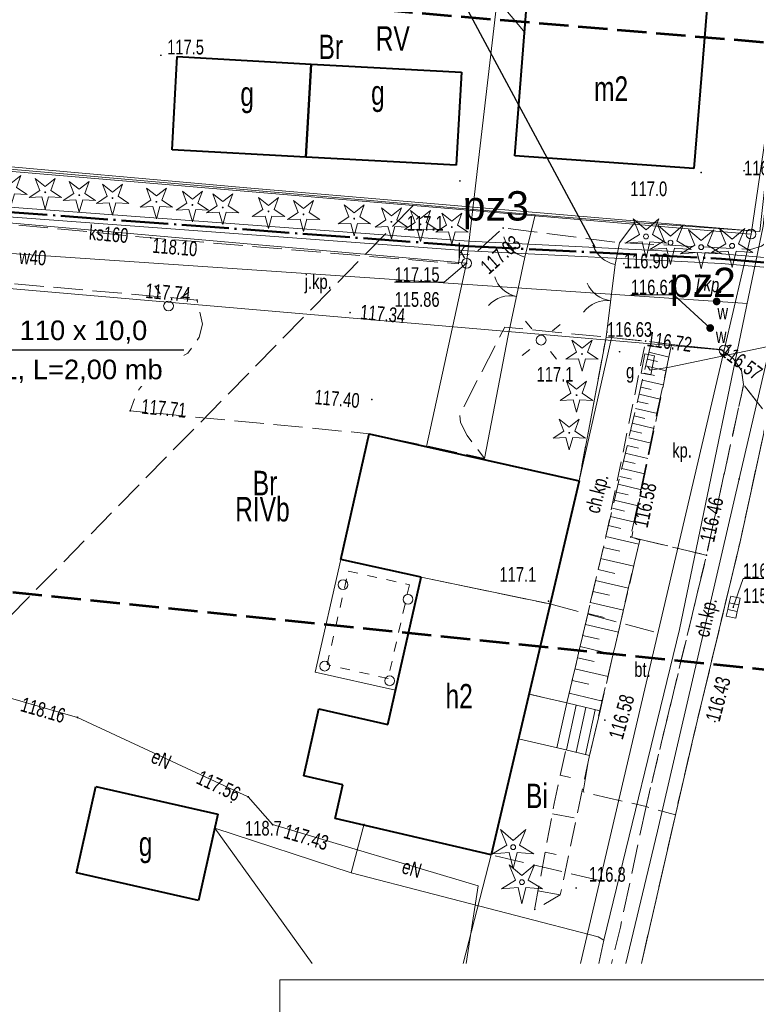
# Model space of a CAD drawing. Header units: metres. Extents: x 6522727 to 6522922, y 5980994 to 5981134.
# Tile 254 of 256: x 6522854 to 6522892, y 5981046 to 5981096. Entities that reach past the tile are written whole.
import ezdxf

# ---------------------------------------------------------------- set-up
doc = ezdxf.new("R2010")
doc.units = ezdxf.units.M
doc.header["$MEASUREMENT"] = 0
doc.set_wipeout_variables(frame=1)
for name, pattern in [('1.5_0.5', [2, 1.5, -0.5]), ('218-500', [1, 0.5, -0.5]), ('823-500', [1.75, 1.25, -0.5]), ('ACAD_ISO04W100', [30.5, 24, -3, 0.5, -3]), ('egbg08_500', [1, 0.5, -0.5]), ('mz1.0_0.5', [1.5, 1, -0.5]), ('mz1.25_0.5', [1.75, 1.25, -0.5])]:
    doc.linetypes.add(name, pattern=pattern)
doc.layers.get('0').update_dxf_attribs({"color": 2})
for name, color, linetype, lineweight in [('-HYBRIS - GAZOCIAG - OPISY', 52, 'Continuous', 20), ('-HYBRIS - GAZOCIĄG - RURA OSŁONOWA', 52, 'Continuous', 20), ('-HYBRIS - GAZOCIĄG - TRASA', 52, 'ACAD_ISO04W100', 50), ('000 Inne (niezydentyfikowane)', 7, 'Continuous', 0), ('202-Punkt graniczny stabilizowany trwale', 7, 'Continuous', 0), ('209-Opis konturu klasyfikacyjnego', 7, 'Continuous', 0), ('210-Oznaczenie użytku', 7, 'Continuous', 0), ('217-Granica konturu klasyfikcyjnego', 7, 'Continuous', 0), ('218-Granica użytku', 7, 'Continuous', 0), ('219-Linia granicy', 7, 'Continuous', 0), ('311-podpora związana z budynkiem (punkt)', 7, 'Continuous', 0), ('312-Budynek (powierzchnia)', 7, 'Continuous', 0), ('312-Numer ewidencyjny budynku-Atr124', 7, 'Continuous', 0), ('352-schody (powierzchnia)', 7, 'Continuous', 0), ('625-Punkt rzędnej przewodu-SEPOD', 7, 'Continuous', 0), ('625-Punkt rzędnej przewodu-SEPOD-Atr2', 7, 'Continuous', 0), ('626-Punkt rzędnej przewodu-STPOD', 7, 'Continuous', 0), ('818-Skarpa umocniona', 7, 'Continuous', 0), ('823-Szczyt skarpy nieumocninej', 7, 'Continuous', 0), ('824-Podnóże skarpy nieumocninej', 7, 'Continuous', 0), ('903-Żywopłot', 7, 'Continuous', 0), ('brama (linia)', 7, 'Continuous', 0), ('brama (linia) - symbol', 7, 'Continuous', 0), ('chodnik (powierzchnia)', 7, 'Continuous', 0), ('chodnik (powierzchnia)-Atr17', 7, 'Continuous', 0), ('drzewo iglaste (punkt)', 7, 'Continuous', 0), ('drzewo iglaste - pomnik przyrody (punkt)', 7, 'Continuous', 0), ('furtka (linia)', 7, 'Continuous', 0), ('furtka (linia) - symbol', 7, 'Continuous', 0), ('inny blok budynku (powierzchna)', 7, 'Continuous', 0), ('jezdnia (powierzchnia)', 7, 'Continuous', 0), ('jezdnia (powierzchnia)-Atr17', 7, 'Continuous', 0), ('kratka ściekowa (punkt)', 7, 'Continuous', 0), ('krawężnik (linia)', 7, 'Continuous', 0), ('latarnia (punkt)', 7, 'Continuous', 0), ('Level 41', 7, 'Continuous', 0), ('Level 60', 7, 'Continuous', 0), ('Level 63', 7, 'Continuous', 0), ('ogrodzenie trwałe (linia)', 7, 'Continuous', 0), ('plac (powierzchnia)', 7, 'Continuous', 0), ('plac (powierzchnia)-Atr17', 7, 'Continuous', 0), ('przewód elektroenergetyczny (linia)', 7, 'Continuous', 0), ('przewód elektroenergetyczny (linia)-Atr1', 7, 'Continuous', 0), ('przewód gazowy (linia)', 7, 'Continuous', 0), ('przewód kanalizacyjny (linia)', 7, 'Continuous', 0), ('przewód kanalizacyjny (linia)-Atr1', 7, 'Continuous', 0), ('przewód telekomunikacyjny (linia)', 7, 'Continuous', 0), ('przewód wodociągowy (linia)', 7, 'Continuous', 0), ('przewód wodociągowy (linia)-Atr1', 7, 'Continuous', 0), ('punkt o określonej wysokości (sieć kanalizacyjna)', 7, 'Continuous', 0), ('punkt o określonej wysokości (sieć kanalizacyjna)-Atr2', 7, 'Continuous', 0), ('punkt o określonej wysokości (sieć kanalizacyjna)-Atr3', 7, 'Continuous', 0), ('punkt o określonej wysokości (sieć wodociągowa)', 7, 'Continuous', 0), ('punkt o określonej wysokości (sieć wodociągowa)-Atr2', 7, 'Continuous', 0), ('punkt wysokościowy naturalny', 7, 'Continuous', 0), ('punkt wysokościowy naturalny-Atr2', 7, 'Continuous', 0), ('punkt wysokościowy sztuczny', 7, 'Continuous', 0), ('punkt wysokościowy sztuczny-Atr2', 7, 'Continuous', 0), ('skarpa nieumocniona (powierzchnia)', 7, 'Continuous', 0), ('szafa gazowa (punkt)', 7, 'Continuous', 0), ('szafa gazowa (punkt)-Atr17', 7, 'Continuous', 0), ('weranda  ganek (powierzchnia)', 7, 'Continuous', 0), ('właz okrągły - siec kanalizacyjna (punkt)', 7, 'Continuous', 0), ('właz okrągły - siec kanalizacyjna (punkt)-Atr17', 7, 'Continuous', 0), ('zasuwa - siec wodociągowa (punkt)', 7, 'Continuous', 0), ('zasuwa - siec wodociągowa (punkt)-Atr17', 7, 'Continuous', 0)]:
    doc.layers.add(name, color=color, linetype=linetype, lineweight=lineweight)
doc.styles.add('- POSESJA -', font='arial.ttf', dxfattribs={"height": 1})
doc.styles.get("Standard").update_dxf_attribs({"font": 'txt.shx', "width": 0.75})
doc.linetypes.add('902-500', pattern='A,3.75,[1,ksztalty.shx,S=0.5,R=0,X=0,Y=0],3.75', length=7.5)
doc.linetypes.add('903-500', pattern='A,0,-0.001,[6,ksztalty.shx,S=0.667,R=0,X=0,Y=0],0,-3', length=3.001)

# ---------------------------------------------------------------- blocks, each defined once
blk = doc.blocks.new('202')
at = {"color": 0, "linetype": 'Continuous', "lineweight": -2}
blk.add_circle((0, 0), 0.25, dxfattribs=at)
blk = doc.blocks.new('311')
at = {"color": 0, "linetype": 'Continuous', "lineweight": -2}
blk.add_circle((0, 0), 0.25, dxfattribs=at)
blk = doc.blocks.new('621')
at = {"linetype": 'Continuous', "lineweight": -2}
h = blk.add_hatch(color=0, dxfattribs=at)
edge = h.paths.add_edge_path()
edge.add_arc((0, 0), 0.05, 0, 360)
blk = doc.blocks.new('PW01')
at = {"linetype": 'Continuous', "lineweight": -2}
h = blk.add_hatch(color=0, dxfattribs=at)
edge = h.paths.add_edge_path()
edge.add_arc((0, 0), 0.045, 0, 360)
blk = doc.blocks.new('US25')
at = {"linetype": 'Continuous', "lineweight": -2}
h = blk.add_hatch(color=0, dxfattribs=at)
edge = h.paths.add_edge_path()
edge.add_arc((0, 0), 0.2, 0, 360)
blk = doc.blocks.new('US22')
at = {"color": 0, "linetype": 'Continuous', "lineweight": -2}
blk.add_circle((0, 0), 0.25, dxfattribs=at)
blk = doc.blocks.new('PW02')
at = {"linetype": 'Continuous', "lineweight": -2}
h = blk.add_hatch(color=0, dxfattribs=at)
edge = h.paths.add_edge_path()
edge.add_arc((0, 0), 0.045, 0, 360)
blk = doc.blocks.new('US05')
at = {"color": 0, "linetype": 'Continuous', "lineweight": -2}
for p, q in [((-0.525, -0.25), (-0.525, 0.25)), ((-0.525, 0.25), (-0.175, 0.25)), ((-0.175, -0.25), (-0.175, 0.25)), ((-0.175, 0.25), (0.175, 0.25)), ((0.175, -0.25), (0.175, 0.25)), ((0.175, 0.25), (0.525, 0.25)), ((0.525, -0.25), (0.525, 0.25)), ((-0.525, -0.25), (-0.175, -0.25)), ((-0.175, -0.25), (0.175, -0.25)), ((0.175, -0.25), (0.525, -0.25))]:
    blk.add_line(p, q, dxfattribs=at)
blk = doc.blocks.new('SM01')
at = {"color": 0, "linetype": 'Continuous', "lineweight": -2}
for p, q in [((-0.53, 0.531), (-0.883, 0.884)), ((0.531, 0.531), (0.884, 0.884)), ((-0.53, -0.53), (-0.883, -0.883)), ((0.531, -0.53), (0.884, -0.883))]:
    blk.add_line(p, q, dxfattribs=at)
blk.add_circle((0, 0), 0.25, dxfattribs=at)
blk = doc.blocks.new('OP012')
at = {"color": 0, "linetype": 'Continuous', "lineweight": -2}
for p, q in [((-0.324, 0.104), (-0.65, 0.893)), ((-0.65, 0.893), (0, 0.34)), ((0, 0.34), (0.65, 0.893)), ((0.65, 0.893), (0.324, 0.104)), ((-1.051, -0.342), (-0.324, 0.104)), ((0.324, 0.104), (1.051, -0.342)), ((-0.2, -0.276), (-1.051, -0.342)), ((0, -1.106), (-0.2, -0.276)), ((0.2, -0.276), (0, -1.106)), ((1.051, -0.342), (0.2, -0.276))]:
    blk.add_line(p, q, dxfattribs=at)
blk.add_circle((0, 0), 0.125, dxfattribs=at)
blk = doc.blocks.new('OP011')
at = {"linetype": 'Continuous', "lineweight": -2}
h = blk.add_hatch(color=0, dxfattribs=at)
edge = h.paths.add_edge_path()
edge.add_arc((0, 0), 0.05, 0, 360)
at = {"color": 0, "linetype": 'Continuous', "lineweight": -2}
for p, q in [((-0.283, 0.093), (-0.512, 0.706)), ((-0.512, 0.706), (0, 0.299)), ((0, 0.299), (0.512, 0.706)), ((0.512, 0.706), (0.283, 0.093)), ((-0.828, -0.268), (-0.283, 0.093)), ((0.283, 0.093), (0.828, -0.268)), ((-0.175, -0.24), (-0.828, -0.268)), ((0, -0.87), (-0.175, -0.24)), ((0.175, -0.24), (0, -0.87)), ((0.828, -0.268), (0.175, -0.24))]:
    blk.add_line(p, q, dxfattribs=at)
blk = doc.blocks.new('OK04')
at = {"color": 0, "linetype": 'Continuous', "lineweight": -2}
blk.add_arc((1.5, 0.001), 1.5, 120, 180, dxfattribs=at)
blk = doc.blocks.new('OK02')
at = {"color": 0, "linetype": 'Continuous', "lineweight": -2}
for centre, start, end in [((-1.5, 0), 0, 60), ((1.5, 0), 120, 180)]:
    blk.add_arc(centre, 1.5, start, end, dxfattribs=at)
blk = doc.blocks.new('US20')
at = {"color": 0, "linetype": 'Continuous', "lineweight": -2}
for p, q in [((-0.5, -0.25), (-0.5, 0.25)), ((-0.5, 0.25), (0.5, 0.25)), ((0.5, -0.25), (0.5, 0.25)), ((-0.5, -0.25), (0.5, -0.25))]:
    blk.add_line(p, q, dxfattribs=at)

msp = doc.modelspace()

# ---------------------------------------------------------------- linework, layer by layer
at = {"layer": '-HYBRIS - GAZOCIAG - OPISY', "linetype": 'Continuous', "lineweight": 25}
msp.add_line((6522874.762, 5981101.691), (6522883.82, 5981084.844), dxfattribs=at)
at = {"layer": '-HYBRIS - GAZOCIĄG - RURA OSŁONOWA', "linetype": 'ByBlock'}
for points in [[(6522852.266, 5981087.024), (6522877.358, 5981085.169), (6522890.282, 5981084.518), (6522901.153, 5981083.582)], [(6522852.223, 5981086.526), (6522877.327, 5981084.67), (6522890.248, 5981084.02), (6522901.11, 5981083.084)]]:
    msp.add_lwpolyline(points, dxfattribs=at)
at = {"layer": '-HYBRIS - GAZOCIĄG - TRASA', "linetype": 'ACAD_ISO04W100', "ltscale": 0.1}
for p, q in [((6522850.327, 5981086.917), (6522877.342, 5981084.92)), ((6522877.342, 5981084.92), (6522890.265, 5981084.269)), ((6522890.265, 5981084.269), (6522901.301, 5981083.318))]:
    msp.add_line(p, q, dxfattribs=at)
at = {"layer": '000 Inne (niezydentyfikowane)', "color": 7, "linetype": 'Continuous', "lineweight": 0, "flags": 128}
for points in [[(6522886.56, 5981079.49), (6522887.59, 5981079.24)], [(6522886.64, 5981079.83), (6522887.15, 5981079.71)], [(6522886.47, 5981079.14), (6522886.99, 5981079.02)], [(6522886.39, 5981078.79), (6522887.44, 5981078.54)], [(6522886.23, 5981078.07), (6522887.29, 5981077.82)], [(6522886.31, 5981078.43), (6522886.84, 5981078.31)], [(6522886.14, 5981077.71), (6522886.68, 5981077.59)], [(6522885.97, 5981076.98), (6522886.52, 5981076.86)], [(6522886.06, 5981077.35), (6522887.14, 5981077.1)], [(6522885.88, 5981076.62), (6522886.99, 5981076.36)], [(6522885.8, 5981076.24), (6522886.35, 5981076.11)], [(6522885.62, 5981075.49), (6522886.19, 5981075.36)], [(6522885.71, 5981075.87), (6522886.83, 5981075.6)], [(6522885.53, 5981075.11), (6522886.67, 5981074.84)], [(6522885.44, 5981074.72), (6522886.02, 5981074.59)], [(6522885.26, 5981073.94), (6522885.85, 5981073.8)], [(6522885.35, 5981074.33), (6522886.51, 5981074.06)], [(6522885.17, 5981073.55), (6522886.35, 5981073.27)], [(6522885.07, 5981073.15), (6522885.67, 5981073.01)], [(6522884.98, 5981072.75), (6522886.18, 5981072.46)], [(6522884.79, 5981071.93), (6522886.01, 5981071.65)], [(6522884.89, 5981072.34), (6522885.49, 5981072.2)], [(6522884.69, 5981071.52), (6522885.31, 5981071.37)], [(6522884.59, 5981071.09), (6522885.84, 5981070.8)], [(6522884.49, 5981070.64), (6522885.12, 5981070.49)], [(6522884.36, 5981070.08), (6522886.04, 5981069.68)], [(6522884.23, 5981069.51), (6522885.07, 5981069.32)], [(6522884.09, 5981068.95), (6522885.78, 5981068.56)], [(6522883.96, 5981068.39), (6522884.81, 5981068.19)], [(6522883.83, 5981067.83), (6522885.52, 5981067.43)], [(6522883.7, 5981067.27), (6522884.54, 5981067.07)], [(6522883.57, 5981066.7), (6522885.26, 5981066.31)], [(6522883.44, 5981066.14), (6522884.28, 5981065.94)], [(6522883.31, 5981065.58), (6522885, 5981065.18)], [(6522883.17, 5981065.01), (6522884.02, 5981064.82)], [(6522883.04, 5981064.45), (6522884.73, 5981064.05)], [(6522882.91, 5981063.88), (6522883.76, 5981063.69)], [(6522882.78, 5981063.31), (6522884.47, 5981062.92)], [(6522882.64, 5981062.72), (6522883.49, 5981062.53)], [(6522882.48, 5981062.06), (6522884.18, 5981061.66)]]:
    msp.add_lwpolyline(points, dxfattribs=at)
at = {"layer": '217-Granica konturu klasyfikcyjnego', "color": 3, "linetype": '1.5_0.5', "lineweight": 0, "flags": 128}
for points in [[(6522874.51, 5981086.99), (6522841.59, 5981053.43)], [(6522873.22, 5981060.46), (6522874.92, 5981067.99)], [(6522874.92, 5981067.99), (6522881.5, 5981066.63)], [(6522881.5, 5981066.63), (6522887.02, 5981065.14)], [(6522868.92, 5981057.85), (6522869.7, 5981061.27)], [(6522869.7, 5981061.27), (6522873.22, 5981060.46)], [(6522870.92, 5981057.39), (6522868.92, 5981057.85)], [(6522870.52, 5981055.67), (6522870.92, 5981057.39)], [(6522878.49, 5981053.8), (6522870.52, 5981055.67)], [(6522884.05, 5981052.49), (6522878.49, 5981053.8)]]:
    msp.add_lwpolyline(points, dxfattribs=at)
at = {"layer": '218-Granica użytku', "color": 3, "linetype": '218-500', "lineweight": 0, "flags": 128}
for points in [[(6522873.22, 5981060.46), (6522874.92, 5981067.99)], [(6522874.92, 5981067.99), (6522881.5, 5981066.63)], [(6522868.92, 5981057.85), (6522869.7, 5981061.27)], [(6522869.7, 5981061.27), (6522873.22, 5981060.46)], [(6522870.92, 5981057.39), (6522868.92, 5981057.85)], [(6522870.52, 5981055.67), (6522870.92, 5981057.39)], [(6522878.49, 5981053.8), (6522870.52, 5981055.67)]]:
    msp.add_lwpolyline(points, dxfattribs=at)
at = {"layer": '219-Linia granicy', "color": 7, "linetype": 'Continuous', "lineweight": 0, "flags": 128}
for points in [[(6522891.78, 5981085.53), (6522893.76, 5981099.01)], [(6522891.78, 5981085.53), (6522836.54, 5981090.21)], [(6522890.4, 5981079.6), (6522891.78, 5981085.53)], [(6522830.16, 5981084.79), (6522890.4, 5981079.6)], [(6522883.063, 5981048.251), (6522890.4, 5981079.6)]]:
    msp.add_lwpolyline(points, dxfattribs=at)
at = {"layer": '312-Budynek (powierzchnia)', "color": 7, "linetype": 'Continuous', "lineweight": 40, "flags": 128}
for points in [[(6522879.7, 5981089.53), (6522880.66, 5981101.7)], [(6522889.84, 5981101.02), (6522888.86, 5981088.89)], [(6522862.2, 5981089.84), (6522862.45, 5981094.6)], [(6522862.45, 5981094.6), (6522869.3, 5981094.22)], [(6522869.3, 5981094.22), (6522869.03, 5981089.46)], [(6522869.03, 5981089.46), (6522869.3, 5981094.22)], [(6522869.3, 5981094.22), (6522876.98, 5981093.8)], [(6522876.98, 5981093.8), (6522876.71, 5981089.05)], [(6522869.03, 5981089.46), (6522862.2, 5981089.84)], [(6522888.86, 5981088.89), (6522879.7, 5981089.53)], [(6522876.71, 5981089.05), (6522869.03, 5981089.46)], [(6522870.82, 5981068.9), (6522872.26, 5981075.33)], [(6522872.26, 5981075.33), (6522882.99, 5981072.92)], [(6522882.99, 5981072.92), (6522878.49, 5981053.8)], [(6522874.92, 5981067.99), (6522870.82, 5981068.9)], [(6522873.22, 5981060.46), (6522874.92, 5981067.99)], [(6522868.92, 5981057.85), (6522869.7, 5981061.27)], [(6522869.7, 5981061.27), (6522873.22, 5981060.46)], [(6522870.92, 5981057.39), (6522868.92, 5981057.85)], [(6522870.52, 5981055.67), (6522870.92, 5981057.39)], [(6522857.3, 5981052.88), (6522858.3, 5981057.29)], [(6522858.3, 5981057.29), (6522864.53, 5981055.88)], [(6522864.53, 5981055.88), (6522863.54, 5981051.48)], [(6522878.49, 5981053.8), (6522870.52, 5981055.67)], [(6522863.54, 5981051.48), (6522857.3, 5981052.88)]]:
    msp.add_lwpolyline(points, dxfattribs=at)
at = {"layer": '352-schody (powierzchnia)', "color": 7, "linetype": 'Continuous', "lineweight": 0, "flags": 128}
msp.add_lwpolyline([(6522880.43, 5981062.02), (6522882.37, 5981061.57), (6522884.06, 5981061.16), (6522883.52, 5981058.89), (6522881.89, 5981059.27), (6522879.89, 5981059.73), (6522880.43, 5981062.02)], close=True, dxfattribs=at)
msp.add_lwpolyline([(6522880.43, 5981062.02), (6522882.37, 5981061.57), (6522884.06, 5981061.16), (6522883.52, 5981058.89), (6522881.89, 5981059.27), (6522879.89, 5981059.73), (6522880.43, 5981062.02)], close=True, dxfattribs=at)
for points in [[(6522882.359, 5981061.573), (6522881.859, 5981059.277)], [(6522882.845, 5981061.455), (6522882.346, 5981059.164)], [(6522883.331, 5981061.337), (6522882.833, 5981059.05)], [(6522883.817, 5981061.219), (6522883.32, 5981058.937)]]:
    msp.add_lwpolyline(points, dxfattribs=at)
at = {"layer": '818-Skarpa umocniona', "color": 7, "linetype": 'Continuous', "lineweight": 0}
for p, q in [((6522882, 5981057.87), (6522882.55, 5981057.76)), ((6522881.63, 5981055.9), (6522882.74, 5981055.69)), ((6522881.26, 5981053.94), (6522881.82, 5981053.83)), ((6522880.89, 5981051.97), (6522882.02, 5981051.76))]:
    msp.add_line(p, q, dxfattribs=at)
at = {"layer": '823-Szczyt skarpy nieumocninej', "color": 7, "linetype": '823-500', "lineweight": 0, "flags": 128}
msp.add_lwpolyline([(6522880.71, 5981050.99), (6522881.72, 5981056.43), (6522882.37, 5981059.47)], dxfattribs=at)
at = {"layer": '824-Podnóże skarpy nieumocninej', "color": 7, "linetype": '823-500', "lineweight": 0, "flags": 128}
msp.add_lwpolyline([(6522883.52, 5981058.89), (6522882.03, 5981051.77), (6522880.71, 5981050.99)], dxfattribs=at)
at = {"layer": '903-Żywopłot', "color": 7, "linetype": '903-500', "lineweight": 0, "flags": 128}
for points in [[(6522891.98, 5981085.68), (6522866.02, 5981087.89), (6522836.94, 5981090.48)], [(6522882.99, 5981072.92), (6522884.67, 5981080.3)]]:
    msp.add_lwpolyline(points, dxfattribs=at)
at = {"layer": 'brama (linia)', "color": 7, "linetype": 'Continuous', "lineweight": 0, "flags": 128}
for points in [[(6522879.36, 5981080.34), (6522880.22, 5981084.35)], [(6522884.37, 5981080.27), (6522884.83, 5981083.98)]]:
    msp.add_lwpolyline(points, dxfattribs=at)
at = {"layer": 'chodnik (powierzchnia)', "color": 7, "linetype": 'mz1.0_0.5', "lineweight": 0, "flags": 128}
for points in [[(6522880.43, 5981062.02), (6522882.99, 5981072.92), (6522884.37, 5981080.27), (6522886.39, 5981080.06), (6522884.36, 5981070.08), (6522882.37, 5981061.57), (6522880.43, 5981062.02)], [(6522886.41, 5981056.27), (6522889.5, 5981069.12), (6522891.4, 5981077.84), (6522892.62, 5981076.27), (6522891.22, 5981069.8), (6522888.82, 5981059.78), (6522887.91, 5981055.85), (6522886.41, 5981056.27)]]:
    msp.add_lwpolyline(points, close=True, dxfattribs=at)
msp.add_lwpolyline([(6522884.12, 5981061.71), (6522884.12, 5981061.7)], dxfattribs=at)
at = {"layer": 'furtka (linia)', "color": 7, "linetype": 'Continuous', "lineweight": 0, "flags": 128}
for points in [[(6522880.22, 5981084.35), (6522880.55, 5981085.66)], [(6522884.83, 5981083.98), (6522885.05, 5981085.09)]]:
    msp.add_lwpolyline(points, dxfattribs=at)
at = {"layer": 'inny blok budynku (powierzchna)', "color": 7, "linetype": 'Continuous', "lineweight": 0, "flags": 128}
msp.add_lwpolyline([(6522874.92, 5981067.99), (6522881.5, 5981066.63), (6522878.49, 5981053.8), (6522870.52, 5981055.67), (6522870.92, 5981057.39), (6522868.92, 5981057.85), (6522869.7, 5981061.27), (6522873.22, 5981060.46), (6522874.92, 5981067.99)], close=True, dxfattribs=at)
at = {"layer": 'jezdnia (powierzchnia)', "color": 7, "linetype": '1.5_0.5', "lineweight": 0, "flags": 128}
for points in [[(6522886.173, 5981048.251), (6522886.173, 5981048.251), (6522888.82, 5981059.78), (6522891.22, 5981069.8), (6522893.14, 5981078.66), (6522894.44, 5981085.38), (6522895.27, 5981090.48), (6522895.76, 5981094.32), (6522896.19, 5981099.41), (6522896.46, 5981104.86), (6522896.39, 5981107.83), (6522896.017, 5981113.559)], [(6522886.41, 5981056.27), (6522885.1, 5981050.11), (6522884.645, 5981048.251)]]:
    msp.add_lwpolyline(points, dxfattribs=at)
msp.add_lwpolyline([(6522894.44, 5981085.38), (6522892.95, 5981085.6), (6522892.81, 5981085.28), (6522892.32, 5981084.91), (6522891.75, 5981084.75), (6522885.05, 5981085.09), (6522880.55, 5981085.66), (6522879.11, 5981085.84), (6522877.63, 5981084.52), (6522876.89, 5981084.47), (6522876.82, 5981084.01), (6522861.1, 5981085.34), (6522844.98, 5981086.9), (6522813.56, 5981089.62), (6522813.61, 5981090.13), (6522812.68, 5981090.21), (6522812.62, 5981089.73), (6522797.06, 5981091.1), (6522796.44, 5981088.08), (6522808.41, 5981086.98), (6522807.65, 5981079.25), (6522804.62, 5981079.58), (6522804.19, 5981079.22), (6522803.95, 5981077.29), (6522802.68, 5981077.37), (6522801.95, 5981077.23), (6522800.8, 5981076.28), (6522801.78, 5981075.89), (6522803.06, 5981076.86), (6522804.57, 5981076.68), (6522805.4, 5981075.64), (6522805.67, 5981078.02), (6522810.8, 5981077.54), (6522810.66, 5981075.5), (6522812.55, 5981075.36), (6522812.5, 5981074.37), (6522816.04, 5981073.98), (6522815.6, 5981075.46), (6522816.58, 5981083.82), (6522819.13, 5981086.07), (6522844.91, 5981083.82), (6522863.47, 5981082.16), (6522863.75, 5981080.92), (6522863.58, 5981080.26), (6522863, 5981079.44), (6522861.83, 5981078.79), (6522860.79, 5981077.96), (6522860.38, 5981077.42), (6522860.05, 5981076.5), (6522872.26, 5981075.33), (6522878.15, 5981074.07), (6522877.27, 5981075.23), (6522876.93, 5981075.9), (6522876.9, 5981076.32), (6522879.19, 5981080.77), (6522884.37, 5981080.27), (6522886.39, 5981080.06), (6522887.72, 5981079.88), (6522890.24, 5981079.63), (6522890.88, 5981079.15), (6522891.29, 5981078.56), (6522891.4, 5981077.84), (6522892.62, 5981076.27), (6522893.14, 5981078.66), (6522894.44, 5981085.38)], close=True, dxfattribs=at)
at = {"layer": 'krawężnik (linia)', "color": 7, "linetype": 'Continuous', "lineweight": 13, "flags": 128}
msp.add_lwpolyline([(6522886.173, 5981048.251), (6522888.82, 5981059.78), (6522891.22, 5981069.8), (6522893.14, 5981078.66), (6522894.44, 5981085.38), (6522895.27, 5981090.48), (6522895.76, 5981094.32), (6522896.19, 5981099.41), (6522896.46, 5981104.86), (6522896.39, 5981107.83), (6522896.017, 5981113.559)], dxfattribs=at)
at = {"layer": 'Level 41', "color": 3, "linetype": '1.5_0.5', "lineweight": 53}
msp.add_lwpolyline([(6522734.68, 5981079.531), (6522908.035, 5981061.678), (6522913.271, 5981091.378), (6522900.38, 5981094.652), (6522738.976, 5981108.294), (6522734.68, 5981079.531)], close=True, dxfattribs=at)
at = {"layer": 'Level 60', "color": 7, "linetype": 'Continuous', "lineweight": 13}
for p, q in [((6522867.694, 5980994.39), (6522867.694, 5981047.424)), ((6522867.694, 5981047.424), (6522920.198, 5981047.424))]:
    msp.add_line(p, q, dxfattribs=at)
at = {"layer": 'Level 63', "color": 7, "linetype": 'Continuous', "lineweight": 13}
msp.add_3dface([(6522726.924, 5980994.39), (6522726.924, 5981134.39), (6522920.198, 5981134.39), (6522920.198, 5980994.39)], dxfattribs=at)
at = {"layer": 'ogrodzenie trwałe (linia)', "color": 7, "linetype": '902-500', "lineweight": 13, "flags": 128}
for points in [[(6522885.84, 5981086.13), (6522892.23, 5981085.66), (6522893.89, 5981100.72), (6522889.84, 5981101.02)], [(6522836.72, 5981090.28), (6522848.4, 5981089.32), (6522880.75, 5981086.52), (6522883.34, 5981086.31), (6522885.84, 5981086.13), (6522885.05, 5981085.09)], [(6522880.55, 5981085.66), (6522880.75, 5981086.52)], [(6522879.36, 5981080.34), (6522878.15, 5981074.07)], [(6522884.37, 5981080.27), (6522882.99, 5981072.92)], [(6522877.073, 5981048.251), (6522878.49, 5981053.8)]]:
    msp.add_lwpolyline(points, dxfattribs=at)
at = {"layer": 'plac (powierzchnia)', "color": 7, "linetype": '1.5_0.5', "lineweight": 0, "flags": 128}
for points in [[(6522887.71, 5981079.88), (6522890.24, 5981079.63), (6522890.88, 5981079.15), (6522891.29, 5981078.56), (6522891.4, 5981077.84), (6522889.5, 5981069.12), (6522886.06, 5981069.94), (6522885.63, 5981070.05), (6522887.71, 5981079.88)], [(6522886.06, 5981069.94), (6522889.5, 5981069.12), (6522886.41, 5981056.27), (6522883.2, 5981057.02), (6522883.52, 5981058.89), (6522886.09, 5981069.89), (6522886.06, 5981069.94)]]:
    msp.add_lwpolyline(points, close=True, dxfattribs=at)
at = {"layer": 'przewód elektroenergetyczny (linia)', "color": 1, "linetype": 'Continuous', "lineweight": 0, "flags": 128}
msp.add_lwpolyline([(6522877.226, 5981048.251), (6522877.83, 5981052.22), (6522867.33, 5981055.35), (6522866.08, 5981056.77), (6522857.36, 5981060.83), (6522846.54, 5981063.94), (6522822.66, 5981070.84), (6522815.98, 5981073.38)], dxfattribs=at)
at = {"layer": 'przewód gazowy (linia)', "color": 40, "linetype": 'Continuous', "lineweight": 13, "flags": 128}
msp.add_lwpolyline([(6522901.49, 5981081.66), (6522900.04, 5981081.34), (6522887.61, 5981078.73), (6522886.62, 5981078.57), (6522886.48, 5981078.78)], dxfattribs=at)
at = {"layer": 'przewód kanalizacyjny (linia)', "color": 34, "linetype": 'Continuous', "lineweight": 0, "flags": 128}
for points in [[(6522879.62, 5981104.54), (6522877.24, 5981084.04), (6522875.19, 5981074.67)], [(6522797.88, 5981092.06), (6522813.09, 5981089.7), (6522877.24, 5981084.04)]]:
    msp.add_lwpolyline(points, dxfattribs=at)
at = {"layer": 'przewód telekomunikacyjny (linia)', "color": 30, "linetype": 'Continuous', "lineweight": 0, "flags": 128}
msp.add_lwpolyline([(6522895.199, 5981113.559), (6522895.39, 5981110.57), (6522895.7, 5981102.85), (6522895.52, 5981097.51), (6522894.62, 5981089.52), (6522893.78, 5981084.21), (6522891.17, 5981073.02), (6522886.99, 5981055.01), (6522885.371, 5981048.251)], dxfattribs=at)
at = {"layer": 'przewód wodociągowy (linia)', "color": 5, "linetype": 'Continuous', "lineweight": 0, "flags": 128}
for points in [[(6522893.695, 5981113.559), (6522894.25, 5981103.94), (6522892.4, 5981085.94), (6522888.12, 5981065.33), (6522884.25, 5981049.45), (6522884.001, 5981048.251)], [(6522894.25, 5981103.94), (6522879.39, 5981102.52), (6522879.17, 5981097.1), (6522880.23, 5981095.82)], [(6522797.47, 5981089.06), (6522811.97, 5981087.67), (6522821.88, 5981086.72), (6522891.6, 5981081.98)], [(6522872, 5981055.39), (6522871.35, 5981052.89)], [(6522864.37, 5981055.17), (6522869.353, 5981048.251)], [(6522884.25, 5981049.45), (6522883.96, 5981049.61), (6522871.35, 5981052.89), (6522864.37, 5981055.17)]]:
    msp.add_lwpolyline(points, dxfattribs=at)
at = {"layer": 'punkt o określonej wysokości (sieć kanalizacyjna)-Atr2', "color": 7, "flags": 128}
for points in [[(6522877.24, 5981084.04), (6522876.09, 5981083.07), (6522873.56, 5981083.07)], [(6522890.87, 5981066.46), (6522891.37, 5981067.93), (6522893.9, 5981067.93)]]:
    msp.add_lwpolyline(points, dxfattribs=at)
at = {"layer": 'punkt o określonej wysokości (sieć wodociągowa)-Atr2', "color": 7, "flags": 128}
msp.add_lwpolyline([(6522889.69, 5981080.73), (6522887.84, 5981082.43), (6522885.635, 5981082.43)], dxfattribs=at)
at = {"layer": 'skarpa nieumocniona (powierzchnia)', "color": 7, "linetype": 'mz1.25_0.5', "lineweight": 0, "flags": 128}
msp.add_lwpolyline([(6522882.37, 5981061.57), (6522886.68, 5981080.02), (6522887.72, 5981079.88), (6522885.68, 5981070.04), (6522886.09, 5981069.89), (6522884.06, 5981061.16), (6522882.37, 5981061.57)], close=True, dxfattribs=at)
at = {"layer": 'weranda  ganek (powierzchnia)', "color": 0, "lineweight": 0}
for p, q in [((6522869.51, 5981063.15), (6522870.82, 5981068.9)), ((6522870.82, 5981068.9), (6522874.92, 5981067.99)), ((6522874.92, 5981067.99), (6522873.61, 5981062.22)), ((6522873.61, 5981062.22), (6522869.51, 5981063.15))]:
    msp.add_line(p, q, dxfattribs=at)
at = {"layer": 'weranda  ganek (powierzchnia)', "color": 0, "linetype": 'egbg08_500', "lineweight": 0}
for p, q in [((6522870.109, 5981063.527), (6522871.197, 5981068.304)), ((6522871.197, 5981068.304), (6522874.321, 5981067.611)), ((6522874.321, 5981067.611), (6522873.233, 5981062.818)), ((6522873.233, 5981062.818), (6522870.109, 5981063.527))]:
    msp.add_line(p, q, dxfattribs=at)

# ---------------------------------------------------------------- block references
at = {"layer": '202-Punkt graniczny stabilizowany trwale', "color": 7, "linetype": 'Continuous', "lineweight": 0}
for p in [(6522891.78, 5981085.53), (6522890.4, 5981079.6)]:
    msp.add_blockref('202', p, dxfattribs=at)
at = {"layer": '311-podpora związana z budynkiem (punkt)', "color": 7, "linetype": 'Continuous', "lineweight": 0}
for p in [(6522870.93, 5981067.61), (6522874.25, 5981066.86), (6522869.99, 5981063.45), (6522873.31, 5981062.7)]:
    msp.add_blockref('311', p, dxfattribs=at)
at = {"layer": '625-Punkt rzędnej przewodu-SEPOD', "color": 1, "linetype": 'Continuous', "lineweight": 0}
for p in [(6522857.36, 5981060.83), (6522866.08, 5981056.77), (6522867.33, 5981055.35)]:
    msp.add_blockref('621', p, dxfattribs=at)
at = {"layer": '626-Punkt rzędnej przewodu-STPOD', "color": 30, "linetype": 'Continuous', "lineweight": 0}
msp.add_blockref('621', (6522891.17, 5981073.02), dxfattribs=at)
at = {"layer": 'brama (linia) - symbol', "color": 7, "linetype": 'Continuous', "lineweight": 0}
for p, rotation in [((6522879.79, 5981082.345), 77.895), ((6522884.6, 5981082.125), 82.93200000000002)]:
    msp.add_blockref('OK02', p, dxfattribs=dict(at, rotation=rotation))
at = {"layer": 'drzewo iglaste (punkt)', "color": 94, "linetype": 'Continuous', "lineweight": 0}
for p in [(6522853.96, 5981087.82), (6522855.71, 5981087.67), (6522857.45, 5981087.52), (6522859.15, 5981087.37), (6522861.39, 5981087.18), (6522863.23, 5981087.02), (6522864.78, 5981086.89), (6522867.12, 5981086.69), (6522868.91, 5981086.54), (6522871.5, 5981086.32), (6522873.4, 5981086.16), (6522874.89, 5981086.03), (6522876.49, 5981085.89), (6522883.14, 5981079.4), (6522882.86, 5981077.3), (6522882.49, 5981075.37)]:
    msp.add_blockref('OP011', p, dxfattribs=at)
at = {"layer": 'drzewo iglaste - pomnik przyrody (punkt)', "color": 94, "linetype": 'Continuous', "lineweight": 0}
for p in [(6522886.41, 5981085.41), (6522887.66, 5981085.09), (6522889.23, 5981084.86), (6522890.81, 5981084.93), (6522879.62, 5981054.2), (6522880.07, 5981052.41)]:
    msp.add_blockref('OP012', p, dxfattribs=at)
at = {"layer": 'furtka (linia) - symbol', "color": 7, "linetype": 'Continuous', "lineweight": 0}
for p, rotation in [((6522880.22, 5981084.35), 75.861), ((6522884.83, 5981083.98), 78.789)]:
    msp.add_blockref('OK04', p, dxfattribs=dict(at, rotation=rotation))
at = {"layer": 'kratka ściekowa (punkt)', "color": 7, "linetype": 'Continuous', "lineweight": 0, "rotation": 257.471}
msp.add_blockref('US05', (6522890.87, 5981066.46), dxfattribs=at)
at = {"layer": 'latarnia (punkt)', "color": 7, "linetype": 'Continuous', "lineweight": 0}
for p, rotation in [((6522862.01, 5981081.86), 349.143), ((6522881.05, 5981080.11), 354.311)]:
    msp.add_blockref('SM01', p, dxfattribs=dict(at, rotation=rotation))
at = {"layer": 'punkt o określonej wysokości (sieć kanalizacyjna)', "color": 34, "linetype": 'Continuous', "lineweight": 0}
msp.add_blockref('PW01', (6522877.24, 5981084.04), dxfattribs=at)
at = {"layer": 'punkt o określonej wysokości (sieć kanalizacyjna)', "color": 34, "linetype": 'Continuous', "lineweight": 0, "rotation": 257.471}
msp.add_blockref('PW01', (6522890.87, 5981066.46), dxfattribs=at)
at = {"layer": 'punkt o określonej wysokości (sieć wodociągowa)', "color": 5, "linetype": 'Continuous', "lineweight": 0}
msp.add_blockref('PW01', (6522889.69, 5981080.73), dxfattribs=at)
at = {"layer": 'punkt wysokościowy naturalny', "color": 7, "linetype": 'Continuous', "lineweight": 0}
for p in [(6522861.62, 5981094.67), (6522889.23, 5981088.68), (6522876.9, 5981088.25), (6522885.06, 5981079.52), (6522881.43, 5981066.77), (6522865.21, 5981056.5), (6522882.84, 5981052.11)]:
    msp.add_blockref('PW01', p, dxfattribs=at)
at = {"layer": 'punkt wysokościowy sztuczny', "color": 7, "linetype": 'Continuous', "lineweight": 0}
for p in [(6522891.42, 5981088.77), (6522879.11, 5981085.84), (6522861.1, 5981085.34), (6522885.28, 5981084.02), (6522863.47, 5981082.16), (6522871.29, 5981081.52), (6522884.42, 5981080.52), (6522886.39, 5981080.06), (6522890.24, 5981079.63), (6522872.4, 5981077.08), (6522860.05, 5981076.5), (6522885.63, 5981070.05), (6522889.5, 5981069.12), (6522884.31, 5981060.69), (6522889.93, 5981060.62)]:
    msp.add_blockref('PW02', p, dxfattribs=at)
at = {"layer": 'szafa gazowa (punkt)', "color": 7, "linetype": 'Continuous', "lineweight": 0, "rotation": 259.6469999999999}
msp.add_blockref('US20', (6522886.5, 5981078.87), dxfattribs=at)
at = {"layer": 'właz okrągły - siec kanalizacyjna (punkt)', "color": 7, "linetype": 'Continuous', "lineweight": 0}
msp.add_blockref('US22', (6522877.24, 5981084.04), dxfattribs=at)
at = {"layer": 'zasuwa - siec wodociągowa (punkt)', "color": 7, "linetype": 'Continuous', "lineweight": 0, "rotation": 354.348}
msp.add_blockref('US25', (6522890.02, 5981082.09), dxfattribs=at)
at = {"layer": 'zasuwa - siec wodociągowa (punkt)', "color": 7, "linetype": 'Continuous', "lineweight": 0}
msp.add_blockref('US25', (6522889.69, 5981080.73), dxfattribs=at)

# ---------------------------------------------------------------- texts
at = {"layer": '-HYBRIS - GAZOCIAG - OPISY', "linetype": 'Continuous', "lineweight": 25, "char_height": 1.5, "width": 40.82994, "attachment_point": 1, "style": '- POSESJA -'}
for s, insert in [('pz3', (6522877.046, 5981087.724)), ('pz2', (6522887.623, 5981083.809))]:
    msp.add_mtext(s, dxfattribs=dict(at, insert=insert))
at = {"layer": '209-Opis konturu klasyfikacyjnego', "color": 3, "linetype": 'Continuous', "lineweight": 0, "char_height": 1.25, "attachment_point": 1, "line_spacing_factor": 0.6}
for s, insert in [('\\FGEODEZJA;RV', (6522872.598, 5981096.15)), ('\\FGEODEZJA;RIVb', (6522865.416, 5981072.093))]:
    msp.add_mtext(s, dxfattribs=dict(at, insert=insert))
at = {"layer": '210-Oznaczenie użytku', "color": 3, "linetype": 'Continuous', "lineweight": 0, "char_height": 1.25, "attachment_point": 7, "line_spacing_factor": 0.6}
for s, insert in [('\\FGEODEZJA;Br', (6522869.674, 5981094.475)), ('\\FGEODEZJA;Br', (6522866.317, 5981072.182)), ('\\FGEODEZJA;Bi', (6522880.281, 5981056.193))]:
    msp.add_mtext(s, dxfattribs=dict(at, insert=insert))
at = {"layer": '312-Numer ewidencyjny budynku-Atr124', "color": 7, "char_height": 1.25, "line_spacing_factor": 0.6}
for s, insert, attachment_point in [('\\FGEODEZJA;m2', (6522884.625, 5981092.965), 5), ('\\FGEODEZJA;g', (6522865.68, 5981092.512), 4), ('\\FGEODEZJA;g', (6522872.71, 5981092.572), 5), ('\\FGEODEZJA;h2', (6522876.86, 5981061.912), 5), ('\\FGEODEZJA;g', (6522860.84, 5981054.182), 5)]:
    msp.add_mtext(s, dxfattribs=dict(at, insert=insert, attachment_point=attachment_point))
at = {"layer": '625-Punkt rzędnej przewodu-SEPOD-Atr2', "color": 1, "char_height": 0.75, "attachment_point": 4, "line_spacing_factor": 0.6}
for s, insert, rotation in [('\\FGEODEZJA;118.16', (6522854.495, 5981061.52), 343.963), ('\\FGEODEZJA;117.56', (6522863.527, 5981057.817), 335.033), ('\\FGEODEZJA;117.43', (6522867.944, 5981055.04), 343.401)]:
    msp.add_mtext(s, dxfattribs=dict(at, insert=insert, rotation=rotation))
at = {"layer": 'chodnik (powierzchnia)-Atr17', "color": 7, "char_height": 0.75, "attachment_point": 7, "line_spacing_factor": 0.6}
for insert, rotation in [((6522884.243, 5981071.15), 76.127), ((6522889.844, 5981064.837), 77.746)]:
    msp.add_mtext('\\FGEODEZJA;ch.kp.', dxfattribs=dict(at, insert=insert, rotation=rotation))
at = {"layer": 'jezdnia (powierzchnia)-Atr17', "color": 7, "char_height": 0.75, "attachment_point": 7, "line_spacing_factor": 0.6}
for insert, rotation in [((6522868.969, 5981082.5), 359.784), ((6522888.911, 5981082.493), 350.928)]:
    msp.add_mtext('\\FGEODEZJA;j.kp.', dxfattribs=dict(at, insert=insert, rotation=rotation))
at = {"layer": 'plac (powierzchnia)-Atr17', "color": 7, "char_height": 0.75, "attachment_point": 7, "line_spacing_factor": 0.6}
for s, insert in [('\\FGEODEZJA;kp.', (6522887.75, 5981073.88)), ('\\FGEODEZJA;bt.', (6522885.81, 5981062.89))]:
    msp.add_mtext(s, dxfattribs=dict(at, insert=insert))
at = {"layer": 'przewód elektroenergetyczny (linia)-Atr1', "color": 1, "char_height": 0.75, "attachment_point": 4, "line_spacing_factor": 0.6}
for insert, rotation in [((6522861.207, 5981058.897), 335.033), ((6522873.984, 5981053.24), 343.401)]:
    msp.add_mtext('\\FGEODEZJA;eN', dxfattribs=dict(at, insert=insert, rotation=rotation))
at = {"layer": 'przewód kanalizacyjny (linia)-Atr1', "color": 34, "insert": (6522857.954, 5981085.616), "char_height": 0.75, "attachment_point": 4, "rotation": 354.958, "line_spacing_factor": 0.6}
msp.add_mtext('\\FGEODEZJA;ks160', dxfattribs=at)
at = {"layer": 'przewód wodociągowy (linia)-Atr1', "color": 5, "insert": (6522854.382, 5981084.385), "char_height": 0.75, "attachment_point": 4, "rotation": 356.113, "line_spacing_factor": 0.6}
msp.add_mtext('\\FGEODEZJA;w40', dxfattribs=at)
at = {"layer": 'punkt o określonej wysokości (sieć kanalizacyjna)-Atr2', "color": 34, "char_height": 0.75, "attachment_point": 7, "line_spacing_factor": 0.6}
for s, insert in [('\\FGEODEZJA;117.15', (6522873.56, 5981083.078)), ('\\FGEODEZJA;116.36', (6522891.37, 5981067.938))]:
    msp.add_mtext(s, dxfattribs=dict(at, insert=insert))
at = {"layer": 'punkt o określonej wysokości (sieć kanalizacyjna)-Atr3', "color": 34, "char_height": 0.75, "attachment_point": 7, "line_spacing_factor": 0.6}
for s, insert in [('\\FGEODEZJA;115.86', (6522873.56, 5981081.803)), ('\\FGEODEZJA;115.56', (6522891.37, 5981066.662))]:
    msp.add_mtext(s, dxfattribs=dict(at, insert=insert))
at = {"layer": 'punkt o określonej wysokości (sieć wodociągowa)-Atr2', "color": 5, "insert": (6522885.635, 5981082.438), "char_height": 0.75, "attachment_point": 7, "line_spacing_factor": 0.6}
msp.add_mtext('\\FGEODEZJA;116.61', dxfattribs=at)
at = {"layer": 'punkt wysokościowy naturalny-Atr2', "color": 7, "char_height": 0.75, "attachment_point": 7, "line_spacing_factor": 0.6}
for s, insert in [('\\FGEODEZJA;117.5', (6522861.94, 5981094.7)), ('\\FGEODEZJA;117.0', (6522885.61, 5981087.46)), ('\\FGEODEZJA;117.1', (6522874.19, 5981085.71)), ('\\FGEODEZJA;117.1', (6522880.82, 5981077.99)), ('\\FGEODEZJA;117.1', (6522878.92, 5981067.76)), ('\\FGEODEZJA;118.7', (6522865.92, 5981054.78)), ('\\FGEODEZJA;116.8', (6522883.49, 5981052.42))]:
    msp.add_mtext(s, dxfattribs=dict(at, insert=insert))
at = {"layer": 'punkt wysokościowy sztuczny-Atr2', "color": 7, "char_height": 0.75, "attachment_point": 7, "line_spacing_factor": 0.6}
for s, insert in [('\\FGEODEZJA;116.75', (6522891.42, 5981088.52)), ('\\FGEODEZJA;116.90', (6522885.28, 5981083.77)), ('\\FGEODEZJA;116.63', (6522884.42, 5981080.27))]:
    msp.add_mtext(s, dxfattribs=dict(at, insert=insert))
at = {"layer": 'punkt wysokościowy sztuczny-Atr2', "color": 7, "char_height": 0.75, "line_spacing_factor": 0.6}
for s, insert, attachment_point, rotation in [('\\FGEODEZJA;117.03', (6522878.376, 5981083.423), 7, 41.73), ('\\FGEODEZJA;118.10', (6522861.22, 5981085.33), 1, 355.216), ('\\FGEODEZJA;117.74', (6522860.808, 5981082.271), 7, 354.889), ('\\FGEODEZJA;117.34', (6522871.778, 5981081.171), 7, 354.958), ('\\FGEODEZJA;116.72', (6522886.416, 5981079.802), 7, 352.292), ('\\FGEODEZJA;116.57', (6522890.14, 5981079.39), 7, 323.13), ('\\FGEODEZJA;117.40', (6522869.448, 5981076.831), 7, 354.958), ('\\FGEODEZJA;117.71', (6522860.596, 5981076.361), 7, 354.526), ('\\FGEODEZJA;116.58', (6522885.75, 5981070.63), 1, 78.052), ('\\FGEODEZJA;116.46', (6522889.894, 5981069.737), 7, 77.707), ('\\FGEODEZJA;116.43', (6522890.172, 5981060.557), 7, 75.3041), ('\\FGEODEZJA;116.58', (6522885.223, 5981059.645), 7, 74.4641)]:
    msp.add_mtext(s, dxfattribs=dict(at, insert=insert, attachment_point=attachment_point, rotation=rotation))
at = {"layer": 'szafa gazowa (punkt)-Atr17', "color": 7, "insert": (6522885.39, 5981077.93), "char_height": 0.75, "attachment_point": 7, "line_spacing_factor": 0.6}
msp.add_mtext('\\FGEODEZJA;g', dxfattribs=at)
at = {"layer": 'właz okrągły - siec kanalizacyjna (punkt)-Atr17', "color": 7, "insert": (6522876.79, 5981084.31), "char_height": 0.75, "attachment_point": 7, "line_spacing_factor": 0.6}
msp.add_mtext('\\FGEODEZJA;k', dxfattribs=at)
at = {"layer": 'zasuwa - siec wodociągowa (punkt)-Atr17', "color": 7, "char_height": 0.75, "attachment_point": 7, "line_spacing_factor": 0.6}
for insert in [(6522890.06, 5981081.18), (6522889.98, 5981079.97)]:
    msp.add_mtext('\\FGEODEZJA;w', dxfattribs=dict(at, insert=insert))

# ---------------------------------------------------------------- next in the draw order: wipeouts: each hides what was drawn before it
at = {"linetype": 'Continuous', "lineweight": 25}
msp.add_wipeout([(6522841.77, 5981081.478), (6522841.77, 5981077.765), (6522862.79, 5981077.765), (6522862.79, 5981081.478)], dxfattribs=at).dxf.layer = '-HYBRIS - GAZOCIAG - OPISY'

# ---------------------------------------------------------------- next in the draw order: linework, layer by layer
at = {"layer": '-HYBRIS - GAZOCIAG - OPISY', "linetype": 'Continuous', "lineweight": 25}
msp.add_line((6522841.77, 5981079.621), (6522862.79, 5981079.621), dxfattribs=at)

# ---------------------------------------------------------------- next in the draw order: texts
at = {"layer": '-HYBRIS - GAZOCIAG - OPISY', "linetype": 'Continuous', "lineweight": 25, "ltscale": 0.1, "style": '- POSESJA -'}
for s, p in [('Rura osłonowa dn 110 x 10,0', (6522842.754, 5981080.12)), ('PE 100 RC SDR 11, L=2,00 mb', (6522842.03, 5981078.121))]:
    msp.add_text(s, height=1, rotation=359.9711, dxfattribs=at).set_placement(p)

doc.saveas('drawing.dxf')
